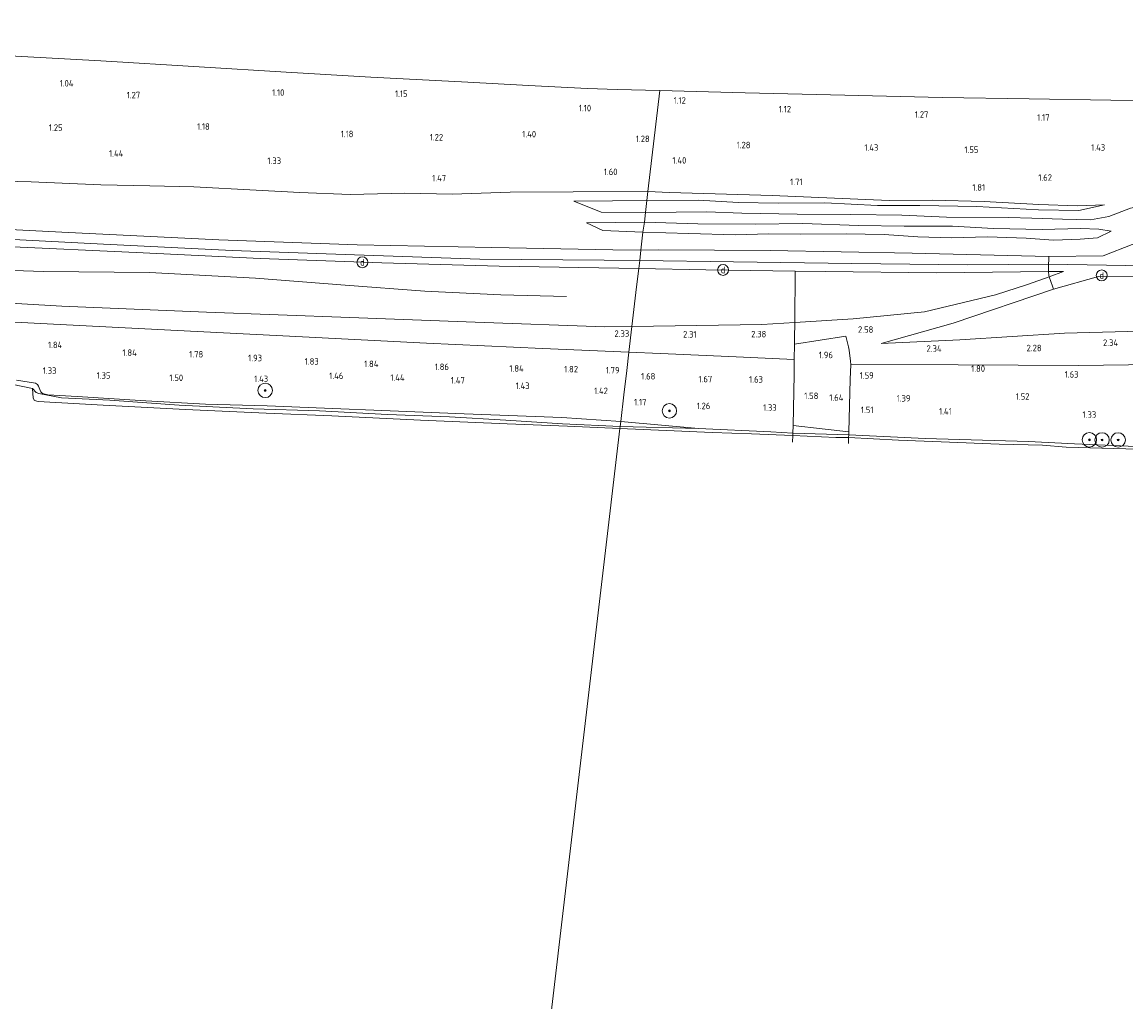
# Model space of a CAD drawing. Extents: x 126429 to 133038, y 413091 to 414846.
# Tile 203 of 256: x 130436 to 130742, y 413576 to 413847. Entities that reach past the tile are written whole.
import ezdxf
from ezdxf.enums import TextEntityAlignment as Align
from ezdxf.lldxf.tags import DXFTag

# ---------------------------------------------------------------- set-up
doc = ezdxf.new("R2010")
doc.units = 0
for name, color, linetype, lineweight in [('B-ME-GR-BOOM-S', 90, 'Continuous', 25), ('B-ME-GR-GRAS-GV', 60, 'Continuous', 13), ('B-ME-GW-TALUD_KRUIN-G', 90, 'Continuous', 18), ('B-ME-GW-TALUD_TEEN-G', 90, 'Continuous', 18), ('B-ME-IE-MEUBILAIR_DIJKPAAL-S', 7, 'Continuous', 25), ('B-ME-IE-TERREINAFSCHEIDING_DOORGANG-G', 210, 'Continuous', 18), ('B-ME-IE-TERREINAFSCHEIDING_KUNSTMATIG_HEKWERK-G', 20, 'IE-TERREINAFSCHEIDING-KUNSTMATIG', 18), ('B-ME-KG-GRENS_OPNAME-G', 210, 'KG-OPNAME', 18), ('B-ME-OB-BEKLEDING_STEEN-GV', 30, 'Continuous', 18), ('B-ME-OB-OEVERVOORZIENING-G', 7, 'Continuous', 18), ('B-ME-OG-BREUKLIJN-G', 7, 'Continuous', 18), ('B-ME-OG-HOOGTEPUNT-S', 7, 'Continuous', 25), ('B-ME-OG-WATER_RIVIER-GV', 130, 'Continuous', 18), ('B-ME-WH-WINTERBED-G', 150, 'WH-WINTERBED', 18)]:
    doc.layers.add(name, color=color, linetype=linetype, lineweight=lineweight)
doc.styles.add('NLCS-ISO', font='NLCS-ISO.ttf')
doc.styles.add('NLCS-ISO-ANNOTATIVE-T18', font='NLCS-ISO.ttf', dxfattribs={"height": 1.8})
doc.styles.get("Standard").update_dxf_attribs({"font": 'arial.ttf'})
doc.linetypes.add('IE-TERREINAFSCHEIDING-KUNSTMATIG', pattern='A,4,[82,NLCS.SHX,S=0.75,R=90,X=0,Y=0],4,-2', length=10)
tags = doc.linetypes.add('KG-OPNAME', pattern='A,5.5,-2,["O",Standard,S=1.8,R=0,X=-0.5,Y=-0.9],-2,5.5,-2,[5,NLCS.SHX,S=0.75,R=0,X=0,Y=0],-2', length=19).pattern_tags.tags
tags[6] = DXFTag(74, 10)
tags = doc.linetypes.add('WH-WINTERBED', pattern='A,6,-3.5,["WB",Standard,S=1.8,R=0,X=-1.5,Y=-0.9],-3.5,6,-3.5,6,-3.5,6,-3.5,6,-3.5', length=51).pattern_tags.tags
tags[6] = DXFTag(74, 10)

# ---------------------------------------------------------------- blocks, each defined once
blk = doc.blocks.new('SAL-HOOGTELABEL-SO')
at = {"color": 0, "linetype": 'ByBlock', "lineweight": -2, "style": 'NLCS-ISO-ANNOTATIVE-T18'}
blk.add_attdef('HOOGTE', text='', height=1.8, dxfattribs=at).set_placement((2.79, 0), align=Align.RIGHT)
blk = doc.blocks.new('SGR-BOOM_01-SO')
at = {"linetype": 'ByBlock', "lineweight": 18}
h = blk.add_hatch(color=0, dxfattribs=at)
h.dxf.hatch_style = 1
edge = h.paths.add_edge_path()
edge.add_arc((0, 0), 0.25, 0, 360)
at = {"color": 0, "linetype": 'ByBlock', "lineweight": 18}
for radius in [2, 0.25]:
    blk.add_circle((0, 0), radius, dxfattribs=at)
blk = doc.blocks.new('SIE-DIJKPAAL-SO')
at = {"color": 0, "linetype": 'ByBlock', "lineweight": 18}
blk.add_circle((0, 0), 1.5, dxfattribs=at)
at = {"color": 0, "linetype": 'ByBlock', "lineweight": 18, "style": 'NLCS-ISO'}
blk.add_text('d', height=1.8, dxfattribs=at).set_placement((0, 0), align=Align.MIDDLE_CENTER)

msp = doc.modelspace()

# ---------------------------------------------------------------- linework, layer by layer
at = {"layer": 'B-ME-GR-GRAS-GV'}
for points in [[(130429.541, 413837.507, 0.862), (130458.21, 413835.873, 0.871), (130485.473, 413834.271, 0.947), (130509.524, 413832.737, 0.943), (130532.913, 413831.427, 0.952), (130559.707, 413829.992, 0.925), (130576.516, 413829.091, 0.997), (130592.843, 413828.216, 0.943), (130601.068, 413828.006, 0.952), (130612.796, 413827.707, 0.925), (130609.531, 413799.777, 1.741), (130588.905, 413799.658, 1.695), (130571.433, 413799.617, 1.698), (130555.396, 413799.002, 1.687), (130542.336, 413799.331, 1.678), (130527.218, 413798.941, 1.66), (130513.296, 413799.55, 1.669), (130501.23, 413800.178, 1.646), (130483.934, 413801.031, 1.687), (130471.79, 413801.306, 1.687), (130458.252, 413801.6, 1.687), (130438.928, 413802.453, 1.727), (130427.302, 413802.775, 1.723)], [(130742.988, 413795.176, 2.354), (130737.028, 413792.868, 2.829), (130731.943, 413791.914, 2.879), (130724.218, 413792.149, 2.891), (130715.754, 413792.452, 2.891), (130709.347, 413792.631, 2.914), (130692.104, 413792.659, 2.964), (130679.755, 413793.257, 3.051), (130665.658, 413793.389, 3.014), (130650.811, 413793.554, 3.039), (130635.509, 413793.783, 3.051), (130625.879, 413794.156, 3.151), (130608.886, 413793.963, 3.139), (130609.263, 413797.335, 2.651), (130623.487, 413797.407, 2.764), (130634.613, 413796.747, 2.726), (130645.593, 413796.569, 2.801), (130658.488, 413796.669, 2.751), (130673.028, 413795.938, 2.689), (130675.588, 413795.872, 2.691), (130684.765, 413795.918, 2.696), (130700.535, 413795.603, 2.759), (130717.585, 413794.745, 2.834), (130728.74, 413794.496, 2.784), (130735.829, 413796.104, 2.359), (130728.303, 413795.812, 2.246), (130717.662, 413796.169, 2.184), (130702.572, 413797.01, 2.121), (130688.262, 413797.407, 2.084), (130676.248, 413797.327, 2.096), (130643.902, 413798.64, 1.867), (130615.547, 413799.495, 1.814), (130609.531, 413799.777, 1.741), (130612.796, 413827.707, 0.925), (130636.438, 413827.104, 0.955), (130663.98, 413826.401, 1.038), (130690.894, 413825.726, 1.065), (130715.001, 413825.384, 1.038), (130737.618, 413825.063, 1.03), (130766.525, 413824.652, 1.149)], [(130427.302, 413802.775, 1.723), (130438.928, 413802.453, 1.727), (130458.252, 413801.6, 1.687), (130471.79, 413801.306, 1.687), (130483.934, 413801.031, 1.687), (130501.23, 413800.178, 1.646), (130513.296, 413799.55, 1.669), (130527.218, 413798.941, 1.66), (130542.336, 413799.331, 1.678), (130555.396, 413799.002, 1.687), (130571.433, 413799.617, 1.698), (130588.905, 413799.658, 1.695), (130609.531, 413799.777, 1.741), (130609.263, 413797.335, 2.651), (130599.756, 413797.219, 2.639), (130589.072, 413797.134, 2.589), (130596.644, 413794.078, 3.239), (130608.886, 413793.963, 3.139), (130608.629, 413791.341, 4.426), (130592.602, 413791.115, 4.239), (130597.123, 413789.016, 4.689), (130608.184, 413788.565, 4.876), (130607.626, 413783.569, 6.378), (130599.86, 413783.683, 6.415), (130566.339, 413784.314, 6.391), (130529.172, 413785.067, 6.507), (130490.917, 413786.388, 6.369), (130470.099, 413787.416, 6.39), (130449.281, 413788.445, 6.41), (130409.607, 413790.449, 6.428)], [(130743.45, 413785.087, 6.439), (130735.465, 413781.958, 6.58), (130720.414, 413781.807, 6.549), (130682.651, 413782.749, 6.465), (130643.325, 413783.443, 6.52), (130612.528, 413783.627, 6.43), (130607.626, 413783.569, 6.378), (130608.184, 413788.565, 4.876), (130620.88, 413788.157, 4.789), (130633.664, 413787.817, 4.876), (130642.927, 413788.073, 4.801), (130651.759, 413787.958, 4.839), (130664.396, 413788.03, 4.801), (130674.927, 413787.859, 4.814), (130684.234, 413787.22, 4.939), (130693.422, 413786.998, 4.864), (130703.452, 413787.207, 4.864), (130714.199, 413786.874, 4.839), (130721.72, 413786.36, 4.876), (130729.101, 413786.642, 4.764), (130733.841, 413786.951, 4.614), (130737.62, 413788.854, 4.301), (130734.285, 413789.391, 4.301), (130729.202, 413789.531, 4.251), (130718.612, 413789.307, 4.264), (130705.139, 413789.512, 4.239), (130693.827, 413790.163, 4.251), (130680.39, 413790.16, 4.314), (130667.801, 413790.419, 4.364), (130652.403, 413790.9, 4.351), (130639.164, 413790.736, 4.414), (130623.346, 413790.801, 4.389), (130608.629, 413791.341, 4.426), (130608.886, 413793.963, 3.139), (130625.879, 413794.156, 3.151), (130635.509, 413793.783, 3.051), (130650.811, 413793.554, 3.039), (130665.658, 413793.389, 3.014), (130679.755, 413793.257, 3.051), (130692.104, 413792.659, 2.964), (130709.347, 413792.631, 2.914), (130715.754, 413792.452, 2.891), (130724.218, 413792.149, 2.891), (130731.943, 413791.914, 2.879), (130737.028, 413792.868, 2.829), (130742.988, 413795.176, 2.354)], [(130409.607, 413790.449, 6.428), (130449.281, 413788.445, 6.41), (130470.099, 413787.416, 6.39), (130490.917, 413786.388, 6.369), (130529.172, 413785.067, 6.507), (130566.339, 413784.314, 6.391), (130599.86, 413783.683, 6.415), (130607.626, 413783.569, 6.378), (130607.293, 413780.738, 6.356), (130607.023, 413778.446, 6.351), (130568.415, 413779.111, 6.392), (130535.928, 413780.058, 6.36), (130502.309, 413781.268, 6.405), (130468.033, 413782.9, 6.428), (130431.969, 413784.619, 6.365)], [(130431.969, 413784.619, 6.365), (130468.033, 413782.9, 6.428), (130502.309, 413781.268, 6.405), (130535.928, 413780.058, 6.36), (130568.415, 413779.111, 6.392), (130607.023, 413778.446, 6.351), (130606.391, 413773.466, 5.05), (130605.084, 413762.487, 2.449), (130597.621, 413762.381, 2.467), (130561.729, 413763.61, 2.321), (130527.117, 413764.905, 2.212), (130487.444, 413766.409, 2.231), (130447.5, 413768.048, 2.193), (130426.847, 413769.284, 2.272)], [(130754.94, 413776.365, 6.436), (130734.126, 413776.248, 6.426), (130721.75, 413772.821, 5.835), (130721.468, 413773.593, 5.866), (130720.525, 413776.181, 5.971), (130724.485, 413777.638, 6.377), (130720.316, 413777.664, 6.448), (130720.339, 413778.634, 6.472), (130720.364, 413779.675, 6.497), (130720.392, 413780.867, 6.526), (130720.414, 413781.807, 6.549), (130735.465, 413781.958, 6.58), (130743.45, 413785.087, 6.439)], [(130763.345, 413752.089, 1.911), (130728.528, 413751.709, 1.902), (130695.324, 413751.843, 1.947), (130665.664, 413751.951, 1.872), (130665.56, 413752.853, 1.982), (130665.212, 413755.881, 2.352), (130664.99, 413756.832, 2.389), (130664.292, 413759.82, 2.506), (130650.044, 413757.542, 2.22), (130650.082, 413759.242, 2.423), (130650.143, 413763.515, 2.886), (130666.308, 413764.556, 3.206), (130686.027, 413766.481, 3.518), (130705.688, 413771.218, 4.68), (130714.559, 413774.086, 5.416), (130720.525, 413776.181, 5.971), (130721.468, 413773.593, 5.866), (130721.75, 413772.821, 5.835), (130693.934, 413763.353, 3.731), (130674.095, 413757.761, 2.627), (130695.799, 413758.752, 2.79), (130724.718, 413760.621, 2.902), (130752.756, 413761.385, 2.952)], [(130752.756, 413761.385, 2.952), (130724.718, 413760.621, 2.902), (130695.799, 413758.752, 2.79), (130674.095, 413757.761, 2.627), (130693.934, 413763.353, 3.731), (130721.75, 413772.821, 5.835), (130734.126, 413776.248, 6.426), (130754.94, 413776.365, 6.436)], [(130426.847, 413769.284, 2.272), (130447.5, 413768.048, 2.193), (130487.444, 413766.409, 2.231), (130527.117, 413764.905, 2.212), (130561.729, 413763.61, 2.321), (130597.621, 413762.381, 2.467), (130605.084, 413762.487, 2.449), (130604.309, 413755.364, 2.099), (130580.434, 413756.403, 2.13), (130548.311, 413757.82, 2.108), (130514.059, 413759.571, 2.108), (130479.401, 413761.365, 2.157), (130445.136, 413763.068, 2.207), (130411.312, 413764.824, 2.189)], [(130411.312, 413764.824, 2.189), (130445.136, 413763.068, 2.207), (130479.401, 413761.365, 2.157), (130514.059, 413759.571, 2.108), (130548.311, 413757.82, 2.108), (130580.434, 413756.403, 2.13), (130604.309, 413755.364, 2.099), (130603.715, 413750.317, 1.857), (130602.92, 413743.555, 1.154), (130602.043, 413736.204, 1), (130585.736, 413737.302, 1.2), (130558.737, 413738.268, 1.188), (130538.293, 413739.096, 1.138), (130520.087, 413739.847, 1.188), (130504.204, 413740.53, 1.188), (130487.201, 413741.013, 1.175), (130470.683, 413741.9, 1.163), (130451.73, 413743.141, 1.2), (130443.592, 413743.569, 1.188), (130442.084, 413743.887, 1.138), (130441.625, 413744.429, 1.138), (130441.361, 413745.036, 1.15), (130440.967, 413745.97, 1.138), (130440.711, 413746.442, 1.15), (130440.158, 413746.768, 1.213), (130434.937, 413747.589, 1.175)], [(130744.442, 413729.304, 1.05), (130727.541, 413729.968, 0.963), (130714.845, 413730.661, 1.025), (130686.232, 413731.513, 1.038), (130665.092, 413732.463, 1.013), (130665.114, 413733.333, 1.048), (130665.475, 413747.835, 1.647), (130665.664, 413751.951, 1.872), (130695.324, 413751.843, 1.947), (130728.528, 413751.709, 1.902), (130763.345, 413752.089, 1.911)], [(130434.937, 413747.589, 1.175), (130440.158, 413746.768, 1.213), (130440.711, 413746.442, 1.15), (130440.967, 413745.97, 1.138), (130441.361, 413745.036, 1.15), (130441.625, 413744.429, 1.138), (130442.084, 413743.887, 1.138), (130443.592, 413743.569, 1.188), (130451.73, 413743.141, 1.2), (130470.683, 413741.9, 1.163), (130487.201, 413741.013, 1.175), (130504.204, 413740.53, 1.188), (130520.087, 413739.847, 1.188), (130538.293, 413739.096, 1.138), (130558.737, 413738.268, 1.188), (130585.736, 413737.302, 1.2), (130602.043, 413736.204, 1), (130601.881, 413734.838, 0.963), (130585.876, 413735.543, 1.088), (130570.22, 413736.532, 1.1), (130554.641, 413737.494, 1.1), (130537.561, 413738.138, 1.1), (130518.687, 413739.16, 1.1), (130500.352, 413739.708, 1.1), (130479.914, 413740.703, 1.1), (130460.725, 413742.083, 1.075), (130447.36, 413742.765, 1.113), (130441.099, 413743.903, 1.063), (130440.386, 413744.209, 0.988), (130439.372, 413745.354, 0.9), (130433.546, 413746.529, 0.9)]]:
    msp.add_polyline3d(points, dxfattribs=at)
for points in [[(130643.902, 413798.64, 1.867), (130676.248, 413797.327, 2.096), (130688.262, 413797.407, 2.084), (130702.572, 413797.01, 2.121), (130717.662, 413796.169, 2.184), (130728.303, 413795.812, 2.246), (130735.829, 413796.104, 2.359), (130728.74, 413794.496, 2.784), (130717.585, 413794.745, 2.834), (130700.535, 413795.603, 2.759), (130684.765, 413795.918, 2.696), (130675.588, 413795.872, 2.691), (130673.028, 413795.938, 2.689), (130658.488, 413796.669, 2.751), (130645.593, 413796.569, 2.801), (130634.613, 413796.747, 2.726), (130623.487, 413797.407, 2.764), (130609.263, 413797.335, 2.651), (130609.531, 413799.777, 1.741), (130615.547, 413799.495, 1.814)], [(130609.263, 413797.335, 2.651), (130608.886, 413793.963, 3.139), (130596.644, 413794.078, 3.239), (130589.072, 413797.134, 2.589), (130599.756, 413797.219, 2.639)], [(130608.629, 413791.341, 4.426), (130608.184, 413788.565, 4.876), (130597.123, 413789.016, 4.689), (130592.602, 413791.115, 4.239)], [(130623.346, 413790.801, 4.389), (130639.164, 413790.736, 4.414), (130652.403, 413790.9, 4.351), (130667.801, 413790.419, 4.364), (130680.39, 413790.16, 4.314), (130693.827, 413790.163, 4.251), (130705.139, 413789.512, 4.239), (130718.612, 413789.307, 4.264), (130729.202, 413789.531, 4.251), (130734.285, 413789.391, 4.301), (130737.62, 413788.854, 4.301), (130733.841, 413786.951, 4.614), (130729.101, 413786.642, 4.764), (130721.72, 413786.36, 4.876), (130714.199, 413786.874, 4.839), (130703.452, 413787.207, 4.864), (130693.422, 413786.998, 4.864), (130684.234, 413787.22, 4.939), (130674.927, 413787.859, 4.814), (130664.396, 413788.03, 4.801), (130651.759, 413787.958, 4.839), (130642.927, 413788.073, 4.801), (130633.664, 413787.817, 4.876), (130620.88, 413788.157, 4.789), (130608.184, 413788.565, 4.876), (130608.629, 413791.341, 4.426)], [(130720.316, 413777.664, 6.448), (130689.355, 413777.322, 6.347), (130658.631, 413777.651, 6.43), (130650.225, 413777.753, 6.36), (130625.606, 413778.095, 6.369), (130607.023, 413778.446, 6.351), (130607.293, 413780.738, 6.356), (130607.626, 413783.569, 6.378), (130612.528, 413783.627, 6.43), (130643.325, 413783.443, 6.52), (130682.651, 413782.749, 6.465), (130720.414, 413781.807, 6.549), (130720.392, 413780.867, 6.526), (130720.364, 413779.675, 6.497), (130720.339, 413778.634, 6.472)], [(130641.041, 413763.001, 2.742), (130605.084, 413762.487, 2.449), (130606.391, 413773.466, 5.05), (130607.023, 413778.446, 6.351), (130625.606, 413778.095, 6.369), (130650.225, 413777.753, 6.36), (130650.143, 413763.515, 2.886)], [(130658.631, 413777.651, 6.43), (130689.355, 413777.322, 6.347), (130720.316, 413777.664, 6.448), (130720.394, 413776.539, 5.985), (130720.525, 413776.181, 5.971), (130714.559, 413774.086, 5.416), (130705.688, 413771.218, 4.68), (130686.027, 413766.481, 3.518), (130666.308, 413764.556, 3.206), (130650.143, 413763.515, 2.886), (130650.225, 413777.753, 6.36)], [(130724.485, 413777.638, 6.377), (130720.525, 413776.181, 5.971), (130720.394, 413776.539, 5.985), (130720.316, 413777.664, 6.448)], [(130650.044, 413757.542, 2.22), (130649.987, 413753.328, 1.933), (130631.92, 413754.181, 2.154), (130612.986, 413754.974, 2.127), (130604.309, 413755.364, 2.099), (130605.084, 413762.487, 2.449), (130641.041, 413763.001, 2.742), (130650.143, 413763.515, 2.886), (130650.082, 413759.242, 2.423)], [(130665.475, 413747.835, 1.647), (130665.114, 413733.333, 1.048), (130657.705, 413734.19, 1.116), (130649.672, 413735.095, 1.028), (130650, 413749.142, 1.678), (130649.987, 413753.328, 1.933), (130650.044, 413757.542, 2.22), (130664.292, 413759.82, 2.506), (130664.99, 413756.832, 2.389), (130665.212, 413755.881, 2.352), (130665.56, 413752.853, 1.982), (130665.664, 413751.951, 1.872)], [(130649.672, 413735.095, 1.028), (130649.607, 413732.972, 1.025), (130643.583, 413733.376, 1.025), (130623.554, 413734.245, 1.125), (130602.043, 413736.204, 1), (130602.92, 413743.555, 1.154), (130603.715, 413750.317, 1.857), (130604.309, 413755.364, 2.099), (130612.986, 413754.974, 2.127), (130631.92, 413754.181, 2.154), (130649.987, 413753.328, 1.933), (130650, 413749.142, 1.678)], [(130602.043, 413736.204, 1), (130623.554, 413734.245, 1.125), (130601.881, 413734.838, 0.963)], [(130665.114, 413733.333, 1.048), (130665.092, 413732.463, 1.013), (130649.607, 413732.972, 1.025), (130649.672, 413735.095, 1.028), (130657.705, 413734.19, 1.116)]]:
    msp.add_polyline3d(points, close=True, dxfattribs=at)
at = {"layer": 'B-ME-GW-TALUD_KRUIN-G'}
for points in [[(130255.282, 413800.527, 6.356), (130289.789, 413797.947, 6.432), (130328.479, 413795.527, 6.472), (130348.908, 413794.175, 6.439), (130369.338, 413792.823, 6.405), (130389.472, 413791.636, 6.417), (130409.607, 413790.449, 6.428), (130449.281, 413788.445, 6.41), (130470.099, 413787.416, 6.39), (130490.917, 413786.388, 6.369), (130529.172, 413785.067, 6.507), (130566.339, 413784.314, 6.391), (130599.86, 413783.683, 6.415), (130607.626, 413783.569, 6.378)], [(130720.414, 413781.807, 6.549), (130735.465, 413781.958, 6.58), (130743.45, 413785.087, 6.439), (130753.951, 413789.27, 5.465), (130768.701, 413795.353, 3.551), (130780.219, 413800.025, 1.925)], [(130607.023, 413778.446, 6.351), (130568.415, 413779.111, 6.392), (130535.928, 413780.058, 6.36), (130502.309, 413781.268, 6.405), (130468.033, 413782.9, 6.428), (130431.969, 413784.619, 6.365), (130395.856, 413786.779, 6.45), (130359.504, 413789.025, 6.405), (130323.602, 413791.183, 6.414), (130288.155, 413793.528, 6.549), (130254.841, 413795.873, 6.3)], [(130609.263, 413797.335, 2.651), (130599.756, 413797.219, 2.639), (130589.072, 413797.134, 2.589)], [(130735.829, 413796.104, 2.359), (130728.74, 413794.496, 2.784), (130717.585, 413794.745, 2.834), (130700.535, 413795.603, 2.759), (130684.765, 413795.918, 2.696), (130675.588, 413795.872, 2.691), (130673.028, 413795.938, 2.689), (130658.488, 413796.669, 2.751), (130645.593, 413796.569, 2.801), (130634.613, 413796.747, 2.726), (130623.487, 413797.407, 2.764), (130609.263, 413797.335, 2.651)], [(130592.602, 413791.115, 4.239), (130608.629, 413791.341, 4.426)], [(130608.629, 413791.341, 4.426), (130623.346, 413790.801, 4.389), (130639.164, 413790.736, 4.414), (130652.403, 413790.9, 4.351), (130667.801, 413790.419, 4.364), (130680.39, 413790.16, 4.314), (130693.827, 413790.163, 4.251), (130705.139, 413789.512, 4.239), (130718.612, 413789.307, 4.264), (130729.202, 413789.531, 4.251), (130734.285, 413789.391, 4.301), (130737.62, 413788.854, 4.301)], [(130720.414, 413781.807, 6.549), (130682.651, 413782.749, 6.465), (130643.325, 413783.443, 6.52), (130612.528, 413783.627, 6.43), (130607.626, 413783.569, 6.378)], [(130607.023, 413778.446, 6.351), (130625.606, 413778.095, 6.369), (130650.225, 413777.753, 6.36), (130658.631, 413777.651, 6.43), (130689.355, 413777.322, 6.347), (130720.316, 413777.664, 6.448)], [(130724.485, 413777.638, 6.377), (130720.316, 413777.664, 6.448)], [(130984.598, 413776.827, 6.272), (130958.89, 413776.418, 6.294), (130933.182, 413776.009, 6.316), (130896.444, 413775.572, 6.386), (130861.418, 413775.355, 6.263), (130826.713, 413775.4, 6.361), (130790.926, 413775.944, 6.363), (130754.94, 413776.365, 6.436), (130734.126, 413776.248, 6.426), (130721.75, 413772.821, 5.835)], [(130721.75, 413772.821, 5.835), (130693.934, 413763.353, 3.731), (130674.095, 413757.761, 2.627)], [(130602.043, 413736.204, 1), (130585.736, 413737.302, 1.2), (130558.737, 413738.268, 1.188), (130538.293, 413739.096, 1.138), (130520.087, 413739.847, 1.188), (130504.204, 413740.53, 1.188), (130487.201, 413741.013, 1.175), (130470.683, 413741.9, 1.163), (130451.73, 413743.141, 1.2), (130443.592, 413743.569, 1.188), (130442.084, 413743.887, 1.138), (130441.625, 413744.429, 1.138), (130441.361, 413745.036, 1.15), (130440.967, 413745.97, 1.138), (130440.711, 413746.442, 1.15), (130440.158, 413746.768, 1.213), (130434.937, 413747.589, 1.175)], [(130602.043, 413736.204, 1), (130623.554, 413734.245, 1.125), (130643.583, 413733.376, 1.025), (130649.607, 413732.972, 1.025), (130665.092, 413732.463, 1.013), (130686.232, 413731.513, 1.038), (130714.845, 413730.661, 1.025), (130727.541, 413729.968, 0.963), (130744.442, 413729.304, 1.05), (130769.672, 413728.727, 1.05), (130783.976, 413728.891, 1.175), (130804.978, 413728.753, 1.213), (130820.827, 413728.448, 1.275)]]:
    msp.add_polyline3d(points, dxfattribs=at)
at = {"layer": 'B-ME-GW-TALUD_TEEN-G'}
for points in [[(130609.531, 413799.777, 1.741), (130588.905, 413799.658, 1.695), (130571.433, 413799.617, 1.698), (130555.396, 413799.002, 1.687), (130542.336, 413799.331, 1.678), (130527.218, 413798.941, 1.66), (130513.296, 413799.55, 1.669), (130501.23, 413800.178, 1.646), (130483.934, 413801.031, 1.687), (130471.79, 413801.306, 1.687), (130458.252, 413801.6, 1.687), (130438.928, 413802.453, 1.727), (130427.302, 413802.775, 1.723), (130415.814, 413803.543, 1.763), (130393.84, 413804.327, 1.871), (130374.103, 413805.995, 1.812), (130348.185, 413807.014, 1.79), (130321.428, 413809.308, 1.785), (130292.519, 413811.31, 1.781), (130262.723, 413813.633, 1.835), (130256.585, 413814.267, 1.648)], [(130609.531, 413799.777, 1.741), (130615.547, 413799.495, 1.814), (130643.902, 413798.64, 1.867), (130676.248, 413797.327, 2.096)], [(130589.072, 413797.134, 2.589), (130596.644, 413794.078, 3.239), (130608.886, 413793.963, 3.139)], [(130608.886, 413793.963, 3.139), (130625.879, 413794.156, 3.151), (130635.509, 413793.783, 3.051), (130650.811, 413793.554, 3.039), (130665.658, 413793.389, 3.014), (130679.755, 413793.257, 3.051), (130692.104, 413792.659, 2.964), (130709.347, 413792.631, 2.914), (130715.754, 413792.452, 2.891), (130724.218, 413792.149, 2.891), (130731.943, 413791.914, 2.879), (130737.028, 413792.868, 2.829), (130742.988, 413795.176, 2.354), (130751.753, 413796.986, 2.211)], [(130735.829, 413796.104, 2.359), (130728.303, 413795.812, 2.246), (130717.662, 413796.169, 2.184), (130702.572, 413797.01, 2.121), (130688.262, 413797.407, 2.084), (130676.248, 413797.327, 2.096)], [(130608.184, 413788.565, 4.876), (130597.123, 413789.016, 4.689), (130592.602, 413791.115, 4.239)], [(130737.62, 413788.854, 4.301), (130733.841, 413786.951, 4.614), (130729.101, 413786.642, 4.764), (130721.72, 413786.36, 4.876), (130714.199, 413786.874, 4.839), (130703.452, 413787.207, 4.864), (130693.422, 413786.998, 4.864), (130684.234, 413787.22, 4.939), (130674.927, 413787.859, 4.814), (130664.396, 413788.03, 4.801), (130651.759, 413787.958, 4.839), (130642.927, 413788.073, 4.801), (130633.664, 413787.817, 4.876), (130620.88, 413788.157, 4.789), (130608.184, 413788.565, 4.876)], [(130253.286, 413779.488, 2.122), (130290.799, 413777.537, 2.216), (130326.785, 413774.545, 2.189), (130365.193, 413772.624, 2.242), (130385.615, 413771.618, 2.209), (130406.287, 413770.678, 2.163), (130426.847, 413769.284, 2.272), (130447.5, 413768.048, 2.193), (130487.444, 413766.409, 2.231), (130527.117, 413764.905, 2.212), (130561.729, 413763.61, 2.321), (130597.621, 413762.381, 2.467), (130605.084, 413762.487, 2.449)], [(130724.485, 413777.638, 6.377), (130720.525, 413776.181, 5.971), (130714.559, 413774.086, 5.416), (130705.688, 413771.218, 4.68), (130686.027, 413766.481, 3.518), (130666.308, 413764.556, 3.206), (130650.143, 413763.515, 2.886), (130641.041, 413763.001, 2.742), (130605.084, 413762.487, 2.449)], [(130674.095, 413757.761, 2.627), (130695.799, 413758.752, 2.79), (130724.718, 413760.621, 2.902), (130752.756, 413761.385, 2.952), (130780.695, 413762.413, 2.915), (130802.344, 413761.171, 2.852), (130810.326, 413760.578, 2.927)]]:
    msp.add_polyline3d(points, dxfattribs=at)
at = {"layer": 'B-ME-IE-TERREINAFSCHEIDING_DOORGANG-G'}
for points in [[(130720.316, 413777.664, 6.448), (130720.339, 413778.634, 6.472), (130720.364, 413779.675, 6.497), (130720.392, 413780.867, 6.526), (130720.414, 413781.807, 6.549)], [(130721.75, 413772.821, 5.835), (130721.468, 413773.593, 5.866), (130720.525, 413776.181, 5.971), (130720.394, 413776.539, 5.985)], [(130664.292, 413759.82, 2.506), (130664.99, 413756.832, 2.389), (130665.212, 413755.881, 2.352)], [(130650, 413749.142, 1.678), (130649.987, 413753.328, 1.933), (130650.044, 413757.542, 2.22)], [(130665.664, 413751.951, 1.872), (130665.475, 413747.835, 1.647)]]:
    msp.add_polyline3d(points, dxfattribs=at)
at = {"layer": 'B-ME-IE-TERREINAFSCHEIDING_KUNSTMATIG_HEKWERK-G'}
for points in [[(130664.292, 413759.82, 2.506), (130650.044, 413757.542, 2.22), (130650.082, 413759.242, 2.423), (130650.143, 413763.515, 2.886), (130650.225, 413777.753, 6.36)], [(130720.394, 413776.539, 5.985), (130720.316, 413777.664, 6.448)], [(130604.309, 413755.364, 2.099), (130580.434, 413756.403, 2.13), (130548.311, 413757.82, 2.108), (130514.059, 413759.571, 2.108), (130479.401, 413761.365, 2.157), (130445.136, 413763.068, 2.207), (130411.312, 413764.824, 2.189), (130379.248, 413766.483, 2.193), (130344.969, 413768.615, 2.198), (130312.256, 413771.081, 2.193), (130279.416, 413773.636, 2.171), (130252.924, 413775.662, 1.946)], [(130982.695, 413755.984, 2.07), (130953.791, 413755.335, 2.048), (130919.743, 413754.636, 2.057), (130882.921, 413753.635, 2.004), (130862.53, 413753.413, 1.984), (130842.138, 413753.192, 1.964), (130803.664, 413752.558, 1.942), (130783.504, 413752.323, 1.927), (130763.345, 413752.089, 1.911), (130728.528, 413751.709, 1.902), (130695.324, 413751.843, 1.947), (130665.664, 413751.951, 1.872), (130665.56, 413752.853, 1.982), (130665.212, 413755.881, 2.352)], [(130649.987, 413753.328, 1.933), (130631.92, 413754.181, 2.154), (130612.986, 413754.974, 2.127), (130604.309, 413755.364, 2.099)], [(130649.553, 413730.437, 0.9), (130649.62, 413732.326, 0.9), (130649.607, 413732.972, 1.025), (130649.672, 413735.095, 1.028), (130650, 413749.142, 1.678)], [(130665.475, 413747.835, 1.647), (130665.114, 413733.333, 1.048), (130665.092, 413732.463, 1.013), (130665.06, 413731.786, 0.9), (130665.013, 413730.066, 0.9)], [(130649.672, 413735.095, 1.028), (130657.705, 413734.19, 1.116), (130665.114, 413733.333, 1.048)]]:
    msp.add_polyline3d(points, dxfattribs=at)
at = {"layer": 'B-ME-KG-GRENS_OPNAME-G'}
for points in [[(130612.796, 413827.707, 0.925), (130601.068, 413828.006, 0.952), (130592.843, 413828.216, 0.943), (130576.516, 413829.091, 0.997), (130559.707, 413829.992, 0.925), (130532.913, 413831.427, 0.952), (130509.524, 413832.737, 0.943), (130485.473, 413834.271, 0.947), (130458.21, 413835.873, 0.871), (130429.541, 413837.507, 0.862), (130400.541, 413839.16, 0.898), (130376.072, 413840.409, 0.912), (130353.475, 413841.482, 0.898), (130330.599, 413842.582, 0.938), (130305.547, 413844.007, 0.885), (130281.529, 413845.373, 0.956), (130259.654, 413846.622, 0.765)], [(130989.152, 413826.686, 1.31), (130976.491, 413826.537, 1.272), (130944.289, 413826.078, 1.382), (130919.481, 413825.724, 1.378), (130888.66, 413825.284, 1.391), (130856.274, 413824.823, 1.175), (130827.267, 413824.409, 1.241), (130796.275, 413824.23, 1.188), (130793.909, 413824.264, 1.285), (130792.581, 413824.282, 1.285), (130766.525, 413824.652, 1.149), (130737.618, 413825.063, 1.03), (130715.001, 413825.384, 1.038), (130690.894, 413825.726, 1.065), (130663.98, 413826.401, 1.038), (130636.438, 413827.104, 0.955), (130612.796, 413827.707, 0.925)]]:
    msp.add_polyline3d(points, dxfattribs=at)
at = {"layer": 'B-ME-OB-BEKLEDING_STEEN-GV'}
for points in [[(130601.881, 413734.838, 0.963), (130601.803, 413734.236, 0.9), (130587.279, 413734.897, 0.9), (130570.586, 413735.52, 0.9), (130546.605, 413736.514, 0.9), (130522.116, 413737.742, 0.9), (130504, 413738.537, 0.9), (130481.615, 413739.507, 0.9), (130458.914, 413740.722, 0.9), (130440.893, 413741.732, 0.9), (130439.905, 413741.963, 0.9), (130439.527, 413742.629, 0.9), (130439.372, 413745.354, 0.9), (130440.386, 413744.209, 0.988), (130441.099, 413743.903, 1.063), (130447.36, 413742.765, 1.113), (130460.725, 413742.083, 1.075), (130479.914, 413740.703, 1.1), (130500.352, 413739.708, 1.1), (130518.687, 413739.16, 1.1), (130537.561, 413738.138, 1.1), (130554.641, 413737.494, 1.1), (130570.22, 413736.532, 1.1), (130585.876, 413735.543, 1.088)], [(130649.607, 413732.972, 1.025), (130649.62, 413732.326, 0.9), (130638.224, 413732.796, 0.9), (130627.289, 413733.179, 0.9), (130616.798, 413733.579, 0.9), (130601.803, 413734.236, 0.9), (130601.881, 413734.838, 0.963), (130623.554, 413734.245, 1.125), (130643.583, 413733.376, 1.025)], [(130665.092, 413732.463, 1.013), (130665.06, 413731.786, 0.9), (130661.556, 413731.803, 0.9), (130649.62, 413732.326, 0.9), (130649.607, 413732.972, 1.025)]]:
    msp.add_polyline3d(points, close=True, dxfattribs=at)
msp.add_polyline3d([(130748.236, 413728.418, 0.9), (130725.23, 413729.071, 0.9), (130718.681, 413729.68, 0.9), (130706.687, 413729.92, 0.9), (130690.683, 413730.546, 0.9), (130678.841, 413731.032, 0.9), (130665.06, 413731.786, 0.9), (130665.092, 413732.463, 1.013), (130686.232, 413731.513, 1.038), (130714.845, 413730.661, 1.025), (130727.541, 413729.968, 0.963), (130744.442, 413729.304, 1.05)], dxfattribs=at)
at = {"layer": 'B-ME-OB-OEVERVOORZIENING-G'}
for points in [[(130433.546, 413746.529, 0.9), (130439.372, 413745.354, 0.9), (130439.527, 413742.629, 0.9), (130439.905, 413741.963, 0.9), (130440.893, 413741.732, 0.9), (130458.914, 413740.722, 0.9), (130481.615, 413739.507, 0.9), (130504, 413738.537, 0.9), (130522.116, 413737.742, 0.9), (130546.605, 413736.514, 0.9), (130570.586, 413735.52, 0.9), (130587.279, 413734.897, 0.9), (130601.803, 413734.236, 0.9)], [(130601.803, 413734.236, 0.9), (130616.798, 413733.579, 0.9), (130627.289, 413733.179, 0.9), (130638.224, 413732.796, 0.9), (130649.62, 413732.326, 0.9), (130661.556, 413731.803, 0.9), (130665.06, 413731.786, 0.9), (130678.841, 413731.032, 0.9), (130690.683, 413730.546, 0.9), (130706.687, 413729.92, 0.9), (130718.681, 413729.68, 0.9), (130725.23, 413729.071, 0.9), (130748.236, 413728.418, 0.9)]]:
    msp.add_polyline3d(points, dxfattribs=at)
at = {"layer": 'B-ME-OG-BREUKLIJN-G'}
msp.add_polyline3d([(130358.466, 413781.736, 4.331), (130384.698, 413780.471, 4.256), (130411.971, 413778.633, 4.281), (130442.411, 413777.673, 4.443), (130471.745, 413777.366, 4.693), (130501.049, 413775.799, 4.581), (130525.823, 413773.885, 4.181), (130547.877, 413772.216, 3.856), (130568.834, 413771.177, 3.956), (130586.995, 413770.714, 4.093)], dxfattribs=at)
at = {"layer": 'B-ME-OG-WATER_RIVIER-GV'}
for points in [[(130433.546, 413746.529, 0.9), (130439.372, 413745.354, 0.9), (130439.527, 413742.629, 0.9), (130439.905, 413741.963, 0.9), (130440.893, 413741.732, 0.9), (130458.914, 413740.722, 0.9), (130481.615, 413739.507, 0.9), (130504, 413738.537, 0.9), (130522.116, 413737.742, 0.9), (130546.605, 413736.514, 0.9), (130570.586, 413735.52, 0.9), (130587.279, 413734.897, 0.9), (130601.803, 413734.236, 0.9), (130577.388, 413526.433, 0.9)], [(130577.388, 413526.433, 0.9), (130601.803, 413734.236, 0.9), (130616.798, 413733.579, 0.9), (130627.289, 413733.179, 0.9), (130638.224, 413732.796, 0.9), (130649.62, 413732.326, 0.9), (130661.556, 413731.803, 0.9), (130665.06, 413731.786, 0.9), (130678.841, 413731.032, 0.9), (130690.683, 413730.546, 0.9), (130706.687, 413729.92, 0.9), (130718.681, 413729.68, 0.9), (130725.23, 413729.071, 0.9), (130748.236, 413728.418, 0.9)]]:
    msp.add_polyline3d(points, dxfattribs=at)
at = {"layer": 'B-ME-WH-WINTERBED-G'}
for points in [[(130255.047, 413798.048, 6.314), (130291.548, 413795.298, 6.499), (130324.572, 413793.171, 6.472), (130357.682, 413791.095, 6.378), (130392.156, 413788.891, 6.378), (130425.083, 413786.971, 6.369), (130459.018, 413785.205, 6.387), (130494.594, 413783.505, 6.369), (130528.37, 413782.252, 6.405), (130563.068, 413781.085, 6.401), (130597.488, 413780.781, 6.392), (130607.293, 413780.738, 6.356)], [(130607.293, 413780.738, 6.356), (130633.197, 413780.294, 6.408), (130665.907, 413779.887, 6.444), (130697.99, 413779.545, 6.452), (130720.364, 413779.675, 6.497), (130741.737, 413779.347, 6.492), (130769.03, 413778.426, 6.422), (130797.27, 413778.005, 6.404), (130825.925, 413777.607, 6.36), (130857.175, 413777.392, 6.347), (130893.452, 413777.571, 6.351), (130922.856, 413777.818, 6.302), (130949.866, 413778.309, 6.325), (130984.816, 413779.212, 6.325)]]:
    msp.add_polyline3d(points, dxfattribs=at)

# ---------------------------------------------------------------- block references
at = {"layer": 'B-ME-GR-BOOM-S'}
for p in [(130503.697, 413744.782, 1.207), (130615.49, 413739.138, 1.091), (130731.638, 413731.13, 1.088), (130735.148, 413731.076, 1.088), (130739.589, 413731.081, 1.088)]:
    msp.add_blockref('SGR-BOOM_01-SO', p, dxfattribs=at)
at = {"layer": 'B-ME-IE-MEUBILAIR_DIJKPAAL-S'}
for p in [(130530.581, 413780.2, 6.387), (130630.334, 413778.078, 6.391), (130735.048, 413776.58, 6.448)]:
    msp.add_blockref('SIE-DIJKPAAL-SO', p, dxfattribs=at)
at = {"layer": 'B-ME-OG-HOOGTEPUNT-S'}
for p, values in [((130447.885, 413828.802, 1.039), {'HOOGTE': '1.04'}), ((130466.337, 413825.538, 1.266), {'HOOGTE': '1.27'}), ((130506.205, 413826.236, 1.104), {'HOOGTE': '1.10'}), ((130540.279, 413825.923, 1.154), {'HOOGTE': '1.15'}), ((130591.057, 413821.954, 1.104), {'HOOGTE': '1.10'}), ((130617.256, 413824.066, 1.116), {'HOOGTE': '1.12'}), ((130646.343, 413821.658, 1.116), {'HOOGTE': '1.12'}), ((130684.322, 413820.173, 1.266), {'HOOGTE': '1.27'}), ((130717.842, 413819.366, 1.166), {'HOOGTE': '1.17'}), ((130444.873, 413816.55, 1.252), {'HOOGTE': '1.25'}), ((130485.572, 413816.833, 1.177), {'HOOGTE': '1.18'}), ((130525.303, 413814.782, 1.177), {'HOOGTE': '1.18'}), ((130550.12, 413813.875, 1.218), {'HOOGTE': '1.22'}), ((130575.828, 413814.757, 1.402), {'HOOGTE': '1.40'}), ((130607.243, 413813.445, 1.277), {'HOOGTE': '1.28'}), ((130461.674, 413809.396, 1.441), {'HOOGTE': '1.44'}), ((130635.118, 413811.727, 1.277), {'HOOGTE': '1.28'}), ((130670.484, 413811.019, 1.427), {'HOOGTE': '1.43'}), ((130698.147, 413810.444, 1.552), {'HOOGTE': '1.55'}), ((130733.213, 413811.063, 1.427), {'HOOGTE': '1.43'}), ((130505.31, 413807.386, 1.329), {'HOOGTE': '1.33'}), ((130617.385, 413807.492, 1.404), {'HOOGTE': '1.40'}), ((130598.348, 413804.32, 1.595), {'HOOGTE': '1.60'}), ((130718.506, 413802.739, 1.616), {'HOOGTE': '1.62'}), ((130550.937, 413802.572, 1.474), {'HOOGTE': '1.47'}), ((130649.513, 413801.532, 1.713), {'HOOGTE': '1.71'}), ((130700, 413800.001, 1.81), {'HOOGTE': '1.81'}), ((130669.088, 413760.715, 2.58), {'HOOGTE': '2.58'}), ((130601.586, 413759.588, 2.33), {'HOOGTE': '2.33'}), ((130620.218, 413759.38, 2.306), {'HOOGTE': '2.31'}), ((130639.481, 413759.448, 2.38), {'HOOGTE': '2.38'}), ((130736.795, 413757.074, 2.343), {'HOOGTE': '2.34'}), ((130444.786, 413756.465, 1.839), {'HOOGTE': '1.84'}), ((130465.389, 413754.324, 1.839), {'HOOGTE': '1.84'}), ((130483.76, 413753.878, 1.776), {'HOOGTE': '1.78'}), ((130687.979, 413755.454, 2.343), {'HOOGTE': '2.34'}), ((130715.632, 413755.608, 2.28), {'HOOGTE': '2.28'}), ((130500.039, 413752.847, 1.93), {'HOOGTE': '1.93'}), ((130515.72, 413751.895, 1.83), {'HOOGTE': '1.83'}), ((130532.226, 413751.227, 1.843), {'HOOGTE': '1.84'}), ((130657.909, 413753.681, 1.956), {'HOOGTE': '1.96'}), ((130443.18, 413749.355, 1.326), {'HOOGTE': '1.33'}), ((130458.109, 413748.013, 1.352), {'HOOGTE': '1.35'}), ((130522.525, 413747.934, 1.456), {'HOOGTE': '1.46'}), ((130551.716, 413750.414, 1.856), {'HOOGTE': '1.86'}), ((130572.396, 413749.95, 1.843), {'HOOGTE': '1.84'}), ((130587.427, 413749.759, 1.818), {'HOOGTE': '1.82'}), ((130598.912, 413749.47, 1.793), {'HOOGTE': '1.79'}), ((130608.804, 413747.791, 1.68), {'HOOGTE': '1.68'}), ((130669.215, 413748.016, 1.593), {'HOOGTE': '1.59'}), ((130699.99, 413749.909, 1.797), {'HOOGTE': '1.80'}), ((130725.831, 413748.306, 1.63), {'HOOGTE': '1.63'}), ((130478.209, 413747.383, 1.502), {'HOOGTE': '1.50'}), ((130501.713, 413747.09, 1.43), {'HOOGTE': '1.43'}), ((130539.466, 413747.42, 1.443), {'HOOGTE': '1.44'}), ((130556.119, 413746.682, 1.468), {'HOOGTE': '1.47'}), ((130574.049, 413745.173, 1.43), {'HOOGTE': '1.43'}), ((130624.544, 413747.009, 1.668), {'HOOGTE': '1.67'}), ((130638.562, 413746.924, 1.63), {'HOOGTE': '1.63'}), ((130595.696, 413743.76, 1.418), {'HOOGTE': '1.42'}), ((130653.908, 413742.386, 1.58), {'HOOGTE': '1.58'}), ((130660.819, 413741.901, 1.643), {'HOOGTE': '1.64'}), ((130679.37, 413741.696, 1.39), {'HOOGTE': '1.39'}), ((130712.28, 413742.208, 1.515), {'HOOGTE': '1.52'}), ((130606.343, 413740.634, 1.168), {'HOOGTE': '1.17'}), ((130624.017, 413739.597, 1.256), {'HOOGTE': '1.26'}), ((130642.373, 413739.142, 1.33), {'HOOGTE': '1.33'}), ((130669.137, 413738.5, 1.506), {'HOOGTE': '1.51'}), ((130690.775, 413738.101, 1.406), {'HOOGTE': '1.41'}), ((130730.734, 413737.203, 1.33), {'HOOGTE': '1.33'})]:
    msp.add_blockref('SAL-HOOGTELABEL-SO', p, dxfattribs=at).add_auto_attribs(values)

doc.saveas('drawing.dxf')
